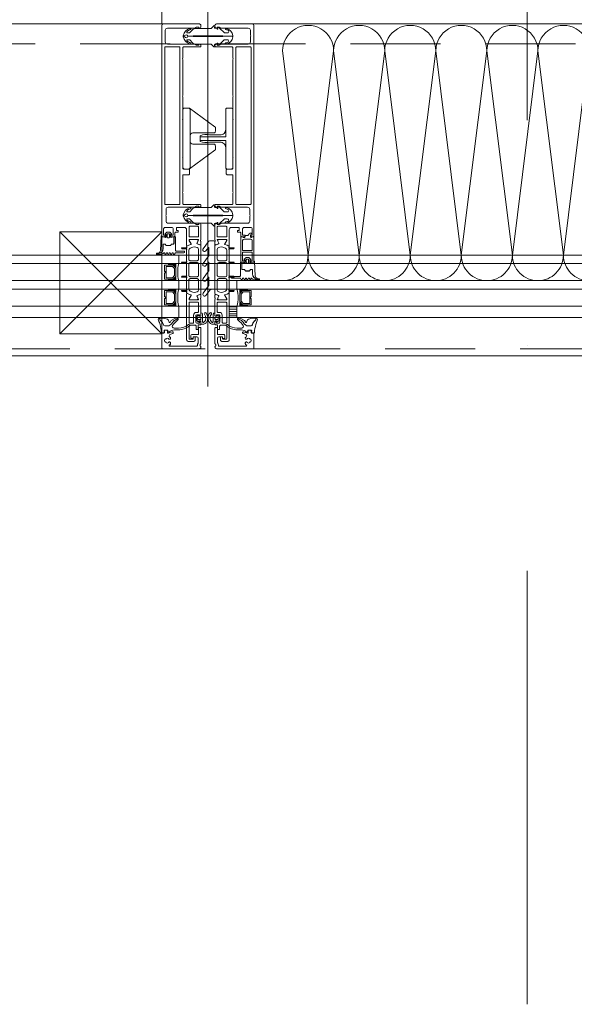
# Model space of a CAD drawing. Header units: millimetres. Extents: x 144573 to 336993, y 74252 to 247042.
# Tile 98 of 256: x 153354 to 153745, y 174158 to 174852. Entities that reach past the tile are written whole.
import ezdxf

# ---------------------------------------------------------------- set-up
doc = ezdxf.new("R2010")
doc.units = ezdxf.units.MM
doc.linetypes.add('ČERCHOVANÁ', pattern=[25.4, 12.7, -6.35, 0, -6.35])
doc.linetypes.add('ČÁRKOVANÁ', pattern=[19.05, 12.7, -6.35])
for name, color, linetype, lineweight in [('FASÁDA DETAILNÍ', 255, 'Continuous', 0), ('NOVA', 255, 'Continuous', 0), ('OSY', 255, 'Continuous', 0)]:
    doc.layers.add(name, color=color, linetype=linetype, lineweight=lineweight)

# ---------------------------------------------------------------- blocks, each defined once
blk = doc.blocks.new('284336')
for points in [[(-0.7, -9.6), (-10, -9.6, 0.414511), (-10.51, -10.11), (-10.51, -15.51, -1), (-11.69, -15.51), (-11.69, -9.6), (-12.69, -8.95, -0.668884), (-12.6, -8.23), (-11.99, -8.01, 0.766384), (-11.99, -7.21), (-12.6, -6.99, -0.76831), (-12.6, -6.23), (-11.99, -6.01, 0.766384), (-11.99, -5.21), (-12.6, -4.99, -0.76831), (-12.6, -4.23), (-11.99, -4.01, 0.766384), (-11.99, -3.21), (-12.6, -2.99, -0.877523), (-12.5, -2.22), (-12.1, -2.22, 0.698129), (-11.83, -1.5, -0.220231), (-12.89, 0.78), (-12.89, 3.45, -0.157143), (-12.82, 3.68), (-12.69, 3.42, -0.067482), (-12.48, 2.53, 0.393136), (-8.66, -1.02), (-6.1, -1.02, -0.414214), (-5.61, -1.51), (-5.61, -2.22, -0.267949), (-5.85, -2.65), (-6.35, -2.93, 0.267949), (-6.61, -3.38), (-6.61, -5.84, 0.267949), (-6.35, -6.29), (-5.85, -6.57, -0.267949), (-5.61, -7), (-5.61, -8.11, 0.414215), (-5.1, -8.62), (-0.41, -8.62), (-0.41, -9.31, -0.414212), (-0.7, -9.6)], [(-0.41, 0), (-0.41, -2, 0.990243), (-0.4, -3.02), (0.9, -3.02, 0.414214), (1.21, -2.71), (1.21, -2.61, -0.668123), (1.71, -2.4), (2.75, -3.45, -0.199004), (2.89, -3.79), (2.89, -5.43, -0.199038), (2.75, -5.77), (1.71, -6.82, -0.668191), (1.21, -6.61), (1.21, -6.51, 0.414214), (0.9, -6.2), (-0.4, -6.2, 0.990269), (-0.41, -7.22), (-0.41, -8.6), (-5.1, -8.6, -0.414215), (-5.59, -8.11), (-5.59, -7, 0.267949), (-5.84, -6.56), (-6.34, -6.27, -0.267949), (-6.59, -5.84), (-6.59, -3.38, -0.267949), (-6.34, -2.95), (-5.84, -2.66, 0.267949), (-5.59, -2.22), (-5.59, -1.51, 0.414214), (-6.1, -1), (-8.66, -1, -0.393156), (-12.46, 2.53, 0.067572), (-12.67, 3.43), (-12.8, 3.7, -0.637545), (-12.12, 3.53), (-11.92, 2.53, 0.344315), (-10.06, 0.91), (0, 0.38, -0.406913), (0.39, 0), (-0.41, 0)], [(1.7, -4.31, 0.414235), (1.2, -3.81), (-0.7, -3.81, 0.414214), (-1.2, -4.31), (-1.2, -4.91, 0.414214), (-0.7, -5.41), (1.2, -5.41, 0.414235), (1.7, -4.91), (1.7, -4.31)]]:
    blk.add_lwpolyline(points, format="xyb", close=True)
blk = doc.blocks.new('nesystémový nástavec 18')
for p, q in [((-18, 6.8), (-18, 8.8)), ((-17.5, 9.3), (-15.36, 9.3)), ((-11, 8), (-17, 8)), ((-17, 8), (-17, 6.3)), ((-15.36, 9.3), (0, 9.3)), ((-11, 1.3), (-11, 8)), ((-2.8, 8), (-9.7, 8)), ((-9.7, 1.3), (-9.7, 8)), ((-1.8, 2.3), (-1.8, 7)), ((-0.5, 7.3), (-0.5, 6.8)), ((0, 9.3), (0, 7.8)), ((-18, 0.5), (-18, 1.8)), ((-17, 6.3), (-17.5, 6.3)), ((-17.5, 2.3), (-17, 2.3)), ((-1.8, 0), (-17.5, 0)), ((-17, 2.3), (-17, 1.3)), ((-17, 1.3), (-11, 1.3)), ((-9.7, 1.3), (-2.8, 1.3)), ((0, 0), (-1.8, 0)), ((-0.4, 2.23), (-0.5, 2.04)), ((-0.5, 2.04), (-0.5, 2)), ((0, 6.3), (0.55, 6.3)), ((1.2, 2.44), (0, 2.44)), ((0, 1.5), (0, 0)), ((0.55, 6.3), (0.95, 5.9)), ((0.95, 5.9), (0.95, 4.8)), ((0.95, 4.8), (0.95, 4.14)), ((0.95, 4.14), (1.2, 4.14)), ((1.2, 1.85), (1.2, 2.44)), ((1.4, 3.94), (1.4, 3.84)), ((1.6, 3.64), (1.6, 3.64)), ((1.8, 1.37), (1.7, 1.35)), ((2.25, 1.63), (1.8, 1.37)), ((2.4, 2.84), (2.4, 1.89))]:
    blk.add_line(p, q)
for centre, radius, start, end in [((-17.5, 8.8), 0.5, 90, 180), ((-15.36, 9.8), 0.5, 270, 270.08399), ((-2.8, 7), 1, 0, 90), ((0, 7.3), 0.5, 89.99553, 180.00709), ((-17.5, 6.8), 0.5, 180.0012, 269.9988), ((-17.5, 1.8), 0.5, 89.99896, 180.00017), ((-17.5, 0.5), 0.5, 180, 270.00001), ((-2.8, 2.3), 1, 270, 0), ((0, 6.8), 0.5, 179.9949, 270.00597), ((0, 2), 0.5, 179.97164, 270.03273), ((0, 1.94), 0.5, 89.99745, 144.0007), ((0.75, 4.8), 0.2, 359.96561, 0.03439), ((1.2, 3.94), 0.2, 359.97072, 90.02491), ((1.7, 1.85), 0.5, 179.99915, 269.99998), ((1.6, 3.84), 0.2, 179.97371, 270.03503), ((1.6, 2.84), 0.8, 0.00648, 89.99188), ((2.1, 1.89), 0.3, 299.98153, 0.0183)]:
    blk.add_arc(centre, radius, start, end)
blk = doc.blocks.new('433270')
blk.add_lwpolyline([(1, 0, 0.414364), (0, -1), (0, -1.4, 0.255924), (0.23, -1.83, -0.547723), (0.23, -3.17, 0.255924), (0, -3.6), (0, -14.6, 0.414214), (0.3, -14.9), (1.2, -14.9, 0.414214), (1.7, -14.4), (1.7, -10.3, -0.414214), (2, -10), (6, -10, 0.414248), (7, -9), (7, -7.7, 0.414179), (6.5, -7.2), (5.7, -7.2, 0.414232), (5.4, -7.5), (5.4, -8.2, -0.414198), (5.1, -8.5), (2.8, -8.5, -0.414204), (1.8, -7.5), (1.8, -4.49, -0.147432), (1.97, -3.94, 0.147461), (2.4, -2.5), (2.4, -2.3, -0.414214), (2.9, -1.8), (21.87, -1.8, -0.668178), (22.22, -2.65), (22.16, -2.72, 1), (21.59, -3.29), (21.52, -3.35, 0.198912), (21.38, -3.71), (21.38, -4.05, 0.414214), (22.08, -4.75), (22.38, -4.75, 0.576988), (22.64, -4.3, -0.311246), (24.56, -4.3, 0.576988), (24.82, -4.75), (25.3, -4.75, -0.260065), (25.3, -6.65), (24.82, -6.65, 0.576988), (24.56, -7.1, -0.311246), (22.64, -7.1, 0.576988), (22.38, -6.65), (22.08, -6.65, 0.414214), (21.38, -7.35), (21.38, -7.61, 0.267949), (21.63, -8.04), (21.89, -8.2, -0.637047), (21.73, -10), (19.83, -10.7, 0.315299), (19.5, -11.17), (19.5, -11.49, 0.520567), (20.17, -11.96), (22.83, -10.99, -0.520567), (23.5, -11.46), (23.5, -12.5, 0.414062), (24, -13), (25, -13, 0.414186), (25.5, -12.5), (25.5, -11.5, -0.414182), (26, -11), (27, -11, 0.414214), (27.5, -10.5), (27.5, -0.5, 0.414214), (27, 0), (1, 0)], format="xyb", close=True)
blk = doc.blocks.new('284325')
for points in [[(0.84, -5.23, -0.560316), (0.94, -4.73), (1.94, -4.36, 0.3153), (2.14, -4.08), (2.14, -1.89, 0.451558), (1.8, -1.59), (0.9, -1.7, -0.399586), (0.57, -1.46), (0.3, -0.07, -0.415977), (0.53, 0.29, 0.024107), (6.15, 1.24, 0.076636), (8.99, 2.34, -0.577615), (10.79, 1.3), (10.02, 1.37, 0.283171), (9.08, 0.9, -0.168429), (7.07, -0.74), (5.9, -1.16, 0.315302), (5.24, -2.1), (5.24, -4.21, 0.269719), (6.76, -6.82, -0.194797), (10.18, -11.53, -0.342663), (9.17, -11.17, 0.119207), (5.43, -7.59, 0.578571), (3.63, -8.62), (3.63, -11.77, 0.176415), (6.16, -18.72, -1), (5.24, -19.49, -0.176415), (2.43, -11.77), (2.43, -8.89, 0.208286), (0.84, -5.23)], [(8.95, -6.65), (10.32, -8.78, -0.134555), (10.79, -10.63, -0.339795), (10.19, -11.53, 0.194788), (6.76, -6.81, -0.269736), (5.25, -4.21), (5.25, -2.1, -0.315302), (5.9, -1.17), (7.07, -0.74, 0.168429), (9.09, 0.89, -0.283167), (10.01, 1.36), (10.79, 1.29), (10.79, -0.74, -0.070852), (10.71, -1.3), (9.95, -3.93, -0.241839), (9.08, -4.83), (7.93, -5.22, 0.836024), (8.08, -6.19), (8.11, -6.19, -0.255349), (8.95, -6.65)]]:
    blk.add_lwpolyline(points, format="xyb", close=True)
blk = doc.blocks.new('*U1335')
for points in [[(0, 0, 0.414243), (0.1, 0.1), (0, 0.9, -1.0001), (0.2, 0.9), (0.1, 0.1, 0.414228), (0.2, 0, 0.414228)], [(0.2, 0, 0.414243), (0.3, 0.1), (0.2, 0.9, -1.0001), (0.4, 0.9), (0.3, 0.1, 0.414228), (0.4, 0, 0.414228)], [(0.4, 0, 0.414243), (0.5, 0.1), (0.4, 0.9, -1.0001), (0.6, 0.9), (0.5, 0.1, 0.414228), (0.6, 0, 0.414228)], [(0.6, 0, 0.414243), (0.7, 0.1), (0.6, 0.9, -1.0001), (0.8, 0.9), (0.7, 0.1, 0.414228), (0.8, 0, 0.414228)], [(0.8, 0, 0.414243), (0.9, 0.1), (0.8, 0.9, -1.0001), (1, 0.9), (0.9, 0.1, 0.414228), (1, 0, 0.414228)], [(1, 0, 0.414243), (1.1, 0.1), (1, 0.9, -1.0001), (1.2, 0.9), (1.1, 0.1, 0.414228), (1.2, 0, 0.414228)], [(1.2, 0, 0.414243), (1.3, 0.1), (1.2, 0.9, -1.0001), (1.4, 0.9), (1.3, 0.1, 0.414228), (1.4, 0, 0.414228)], [(1.4, 0, 0.414243), (1.5, 0.1), (1.4, 0.9, -1.0001), (1.6, 0.9), (1.5, 0.1, 0.414228), (1.6, 0, 0.414228)], [(1.6, 0, 0.414243), (1.7, 0.1), (1.6, 0.9, -1.0001), (1.8, 0.9), (1.7, 0.1, 0.414228), (1.8, 0, 0.414228)], [(1.8, 0, 0.414243), (1.9, 0.1), (1.8001, 0.9, -1.0001), (2, 0.9), (1.9001, 0.1, 0.414228), (2, 0, 0.414228)]]:
    blk.add_lwpolyline(points, format="xyb")
blk = doc.blocks.new('244748_a')
blk.add_lwpolyline([(8.32, -1.69, 0.082248), (6.34, -0.9, -1.09695), (6.94, -0.1, -0.315353), (11.26, -5.15, -0.480529), (10.87, -5.64), (4.27, -5.64), (4.08, -5.45), (-16.53, -5.45), (-16.72, -5.64), (-20.43, -5.64, 0.574019), (-21.93, -4.78), (-22.99, -5.4, 0.524827), (-22.99, -5.9), (-21.93, -6.52, 0.574021), (-20.43, -5.66), (-16.72, -5.66), (-16.53, -5.85), (4.08, -5.85), (4.27, -5.66), (10.87, -5.66, -0.480529), (11.26, -6.15, -0.326229), (6.88, -11.09, -1.09695), (6.28, -10.3, 0.081457), (8.32, -9.61, 0.599203), (7.48, -8.05), (5.52, -8.05, 0.198965), (5.17, -8.2), (2.22, -11.15), (0.93, -12.01, -0.738038), (0.51, -11.62), (0.87, -11, 1), (0.35, -10.7), (0, -11.3), (-0.98, -11.3, 0.619205), (-1.45, -12.06), (-1.28, -12.43, -0.808139), (-2.04, -13.04), (-3.63, -11.44, 0.198906), (-4.34, -11.15), (-14.99, -11.15, -0.198936), (-16.76, -10.42), (-18.98, -8.2, 0.198942), (-19.33, -8.05), (-20.67, -8.05, 0.500217), (-21.09, -8.73, 0.122037), (-18.5, -10.27, -1.093735), (-19.1, -11.07, -0.240768), (-23.7, -6.07, -0.106226), (-23.7, -5.23, -0.256232), (-19, -0.13, -1.093735), (-18.4, -0.92, 0.116856), (-21.09, -2.57, 0.500217), (-20.67, -3.25), (-19.33, -3.25, 0.198942), (-18.98, -3.1), (-16.75, -0.88, -0.198936), (-14.99, -0.15), (-4.34, -0.15, 0.198907), (-3.63, 0.14), (-2.04, 1.74, -0.808139), (-1.28, 1.13), (-1.45, 0.76, 0.619205), (-0.98, 0), (0, 0), (0.35, -0.6, 1), (0.87, -0.3), (0.51, 0.32, -0.738038), (0.93, 0.71), (2.22, -0.15), (5.17, -3.1, 0.198965), (5.52, -3.25), (7.48, -3.25, 0.599203)], format="xyb", close=True)
blk = doc.blocks.new('236134_0100_s_v')
for points in [[(22.8, -23), (22.8, -5), (42, -5, 0.414214), (43, -4), (43, -1, 0.414214), (42, 0), (1, 0, 0.414214), (0, -1), (0, -4, 0.414214), (1, -5), (20.2, -5), (20.2, -23)], [(15, -5, -0.414214), (19, -9), (19, -16.57, 0.165764), (19.53, -23), (23.47, -23, 0.165764), (24, -16.57), (24, -9, -0.414214), (28, -5)]]:
    blk.add_lwpolyline(points, format="xyb")
blk = doc.blocks.new('236134_0200_s_v')
for points in [[(19.58, 5, -0.41166), (17.58, 6.98), (17.45, 22.25, 0.344217), (17.07, 22.73), (16, 23), (14, 23, 0.240828), (13.19, 22.59), (0.19, 4.59)], [(23.42, 5, 0.41166), (25.42, 6.98), (25.55, 22.25, -0.344217), (25.93, 22.73), (27, 23), (29, 23, -0.240828), (29.81, 22.59), (42.81, 4.59)]]:
    blk.add_lwpolyline(points, format="xyb")
blk.add_lwpolyline([(42, 5), (1, 5, 0.414214), (0, 4), (0, 1, 0.414214), (1, 0), (42, 0, 0.414214), (43, 1), (43, 4, 0.414214)], format="xyb", close=True)
blk = doc.blocks.new('288126')
for points in [[(-16.5, 0), (16.5, 0)], [(-21.36, -6.34), (-17.8, -3.69)], [(-14.71, -4.5), (-19.87, -8.34)], [(-17, -2.08), (-17, -0.5)], [(-8.83, -4.3), (-14.11, -4.3)], [(-10.96, -6.34), (-8.71, -4.66)], [(-4.31, -4.5), (-9.47, -8.34)], [(1.81, -4.3), (-3.71, -4.3)], [(-0.35, -6.36), (1.93, -4.66)], [(6.33, -4.5), (1.14, -8.37)], [(12.21, -4.3), (6.93, -4.3)], [(10.05, -6.36), (12.33, -4.66)], [(16.6, -4.6), (11.54, -8.37)], [(17, -0.5), (17, -3.8)]]:
    blk.add_lwpolyline(points)
for centre, radius, start, end in [((16.5, -0.5), 0.5, 0, 90), ((-20.61, -7.34), 1.25, 126.70591, 306.70591), ((-16.5, -0.5), 0.5, 90, 180), ((-10.21, -7.34), 1.25, 126.70591, 306.70591), ((0.4, -7.37), 1.25, 126.70591, 306.70591), ((10.8, -7.37), 1.25, 126.70591, 306.70591), ((16, -3.8), 1, 306.70591, 0)]:
    blk.add_arc(centre, radius, start, end)
at = {"extrusion": (0, 0, -1)}
for centre, radius, start, end in [((19, -2.08), 2, 180, 233.29409), ((14.11, -5.3), 1, 53.29409, 90), ((8.83, -4.5), 0.2, 90, 233.29409), ((3.71, -5.3), 1, 53.29409, 90), ((-1.81, -4.5), 0.2, 90, 233.29409), ((-6.93, -5.3), 1, 53.29409, 90), ((-12.21, -4.5), 0.2, 90, 233.29409)]:
    blk.add_arc(centre, radius, start, end, dxfattribs=at)
blk = doc.blocks.new('246426')
for points in [[(-1.84, 0.64), (-2.86, -0.38, 0.198926), (-3.15, -1.09), (-3.15, -2.31, 0.198926), (-2.86, -3.02), (-1.84, -4.04, 0.637051), (-1.5, -3.92), (-1.45, -3.4), (-0.3, -3.4, -0.41484), (0, -3.7), (0, -5.19, 0.414232), (0.5, -5.69), (2.14, -5.69, 0.071862), (2.2, -5.68, 0.157876), (3.73, -4.64, 0.360336), (3.48, 2.39, 0.964062), (2.54, 1.48, -0.403385), (2.25, -4.34, -0.190964), (2.11, -4.39), (1.7, -4.39, -0.414214), (1.2, -3.89), (1.2, 1.31, 0.414201), (0.2, 2.31), (0, 2.31), (0, 0.3, -0.414214), (-0.3, 0), (-1.45, 0), (-1.5, 0.52, 0.637051), (-1.84, 0.64)], [(-2.25, -1.4, -0.414214), (-1.85, -1), (-0.4, -1, -0.414214), (0, -1.4), (0, -2, -0.414214), (-0.4, -2.4), (-1.85, -2.4, -0.414214), (-2.25, -2), (-2.25, -1.4)]]:
    blk.add_lwpolyline(points, format="xyb", close=True)

msp = doc.modelspace()

# ---------------------------------------------------------------- hatches: boundary and pattern name
at = {"layer": 'FASÁDA DETAILNÍ'}
h = msp.add_hatch(dxfattribs=at)
h.set_pattern_fill('ANSI31', color=256, scale=0.5, angle=495)
h.set_pattern_definition([(180, (143187.0589, 130529.9017), (-7e-16, -1.5875), [])])
h.paths.add_polyline_path([(153501.48, 174650.259), (153506.98, 174650.259), (153506.98, 174642.259), (153501.48, 174642.259)])

# ---------------------------------------------------------------- linework, layer by layer
for p, q in [((153486.48, 174919.383), (153486.48, 174593.691)), ((153454.98, 174849.259), (150617.98, 174849.259)), ((158151.479, 174686.259), (152900.48, 174686.259)), ((153465.98, 174680.259), (153465.98, 174686.259)), ((152900.48, 174680.259), (158164.518, 174680.259)), ((153458.442, 174680.259), (153465.98, 174680.259)), ((158164.518, 174668.259), (152900.48, 174668.259)), ((153465.98, 174668.259), (153458.442, 174668.259)), ((153465.98, 174662.259), (153465.98, 174668.259)), ((153915.98, 174668.259), (153506.98, 174668.259)), ((153506.98, 174668.259), (153506.98, 174662.259)), ((152900.48, 174662.259), (158164.518, 174662.259)), ((153458.442, 174662.259), (153465.98, 174662.259)), ((153506.98, 174662.259), (153915.98, 174662.259)), ((158164.518, 174650.259), (152900.48, 174650.259)), ((153465.98, 174650.259), (153458.442, 174650.259)), ((153465.98, 174642.259), (153465.98, 174650.259)), ((153915.98, 174650.259), (153506.98, 174650.259)), ((153506.98, 174650.259), (153506.98, 174642.259)), ((152900.48, 174642.259), (158151.48, 174642.259)), ((153506.98, 174642.259), (153915.98, 174642.259))]:
    msp.add_line(p, q, dxfattribs=at)
for points in [[(173301.48, 174615.259), (146721.48, 174615.259), (146721.48, 198295.259), (173301.48, 198295.259)], [(153453.98, 174702.759), (153453.98, 174630.759), (153381.98, 174630.759), (153381.98, 174702.759)], [(153455.98, 174679.259), (153461.98, 174679.259), (153463.98, 174677.259), (153463.98, 174671.259), (153461.98, 174669.259), (153455.98, 174669.259), (153455.98, 174673.759), (153456.48, 174673.759), (153456.48, 174674.759), (153455.98, 174674.759)], [(153456.98, 174670.259), (153456.98, 174678.259), (153461.566, 174678.259), (153462.98, 174676.844), (153462.98, 174671.811), (153461.566, 174670.259)], [(153455.98, 174661.259), (153461.98, 174661.259), (153463.98, 174659.259), (153463.98, 174653.259), (153461.98, 174651.259), (153455.98, 174651.259), (153455.98, 174655.759), (153456.48, 174655.759), (153456.48, 174656.759), (153455.98, 174656.759)], [(153456.98, 174652.259), (153456.98, 174660.259), (153461.566, 174660.259), (153462.98, 174658.844), (153462.98, 174653.811), (153461.566, 174652.259)], [(153516.98, 174661.259), (153510.98, 174661.259), (153508.98, 174659.259), (153508.98, 174653.259), (153510.98, 174651.259), (153516.98, 174651.259), (153516.98, 174655.759), (153516.48, 174655.759), (153516.48, 174656.759), (153516.98, 174656.759)], [(153515.98, 174652.259), (153515.98, 174660.259), (153511.394, 174660.259), (153509.98, 174658.844), (153509.98, 174653.811), (153511.394, 174652.259)], [(153501.48, 174642.259), (153506.98, 174642.259), (153506.98, 174650.259), (153501.48, 174650.259)]]:
    msp.add_lwpolyline(points, close=True, dxfattribs=at)
at = {"layer": 'FASÁDA DETAILNÍ', "linetype": 'ČÁRKOVANÁ', "ltscale": 5}
for points in [[(173296.48, 174620.259), (146726.48, 174620.259), (146726.48, 198290.259), (173296.48, 198290.259)], [(173081.48, 174835.259), (146941.48, 174835.259), (146941.48, 198075.259), (173081.48, 198075.259)]]:
    msp.add_lwpolyline(points, close=True, dxfattribs=at)
at = {"layer": 'FASÁDA DETAILNÍ'}
for points in [[(153453.98, 174848.259), (153453.98, 174699.759, 0.4142136), (153454.48, 174699.259), (153455.78, 174699.259, 0.4142197), (153456.28, 174699.759), (153456.28, 174700.259), (153455.28, 174700.259), (153455.28, 174704.759, -0.4142136), (153456.28, 174705.759), (153460.98, 174705.759, -0.4142136), (153461.98, 174704.759), (153461.98, 174700.259), (153460.28, 174700.259), (153460.28, 174699.759, 0.4142012), (153460.78, 174699.259), (153462.78, 174699.259, 0.4142136), (153463.28, 174699.759), (153463.28, 174701.902, -0.4142136), (153463.78, 174702.402), (153465.58, 174702.402), (153465.58, 174703.653), (153464.38, 174703.653), (153464.38, 174705.459, -0.4142136), (153464.68, 174705.759), (153469.979, 174705.759, -0.4141667), (153471.479, 174704.259), (153471.48, 174697.261), (153471.48, 174693.161, 0.5773503), (153472.08, 174692.814), (153472.943, 174693.313), (153474.435, 174693.741, 0.4887011), (153474.612, 174694.18), (153473.18, 174696.645), (153473.18, 174697.066, -0.4325656), (153473.38, 174697.261), (153479.685, 174697.261, -0.5483974), (153479.87, 174696.979), (153478.802, 174694.596, 0.4253361), (153478.91, 174694.328), (153480.933, 174693.512, 0.5315629), (153481.482, 174693.883), (153481.482, 174695.947, 0.2313061), (153481.367, 174696.184, -0.3061853), (153481.263, 174696.503), (153481.48, 174697.261), (153481.48, 174707.764, 0.4142136), (153480.48, 174708.764), (153479.98, 174708.764), (153479.98, 174707.964), (153478.48, 174707.964), (153477.336, 174708.625, 0.1316504), (153476.836, 174708.759), (153458.472, 174708.759, -0.4142136), (153456.972, 174710.259), (153456.972, 174713.759, -0.3999851), (153456.972, 174714.759), (153456.972, 174718.459, -0.4142136), (153458.472, 174719.959), (153476.836, 174719.959, 0.1316504), (153477.336, 174720.093), (153478.48, 174720.753), (153479.98, 174720.753), (153479.98, 174719.953), (153480.48, 174719.953, 0.4142136), (153481.48, 174720.953), (153481.48, 174721.459, 0.4142136), (153480.98, 174721.959), (153469.38, 174721.959, -0.4142136), (153468.88, 174722.459), (153468.88, 174729.859, -0.3999851), (153468.88, 174730.859), (153468.88, 174742.459, -0.4142136), (153469.38, 174742.959), (153472.98, 174742.959, 0.4142136), (153473.48, 174743.459), (153473.48, 174746.459, 0.4142136), (153472.98, 174746.959), (153469.38, 174746.959, -0.4142136), (153468.88, 174747.459), (153468.88, 174754.759, -0.38324), (153468.88, 174755.759), (153468.88, 174781.259, -0.38324), (153468.88, 174782.259), (153468.88, 174797.759, -0.38324), (153468.88, 174798.759), (153468.88, 174824.259, -0.38324), (153468.88, 174825.259), (153468.88, 174832.559, -0.4142136), (153469.38, 174833.059), (153480.98, 174833.059, 0.4142136), (153481.48, 174833.559), (153481.48, 174834.059, 0.4142136), (153480.48, 174835.059), (153479.98, 174835.059), (153479.98, 174834.259), (153478.48, 174834.259), (153477.326, 174834.925, 0.1169365), (153476.826, 174835.059), (153457.972, 174835.059, -0.4142315), (153456.472, 174836.559), (153456.472, 174840.269, -0.3999851), (153456.472, 174841.269), (153456.472, 174844.759, -0.4142315), (153457.972, 174846.259), (153476.826, 174846.259, 0.1169365), (153477.326, 174846.393), (153478.48, 174847.059), (153479.98, 174847.059), (153479.98, 174846.259), (153480.48, 174846.259, 0.4142136), (153481.48, 174847.259), (153481.48, 174848.259, 0.4142136), (153480.48, 174849.259), (153454.98, 174849.259, 0.4142135), (153453.98, 174848.259)], [(153518.98, 174848.259), (153518.98, 174699.759, -0.4142136), (153518.48, 174699.259), (153517.18, 174699.259, -0.4142197), (153516.68, 174699.759), (153516.68, 174700.259), (153517.68, 174700.259), (153517.68, 174704.759, 0.4142136), (153516.68, 174705.759), (153511.98, 174705.759, 0.4142136), (153510.98, 174704.759), (153510.98, 174700.259), (153512.68, 174700.259), (153512.68, 174699.759, -0.4142012), (153512.18, 174699.259), (153510.18, 174699.259, -0.4142136), (153509.68, 174699.759), (153509.68, 174701.902, 0.4142136), (153509.18, 174702.402), (153507.38, 174702.402), (153507.38, 174703.653), (153508.58, 174703.653), (153508.58, 174705.459, 0.4142136), (153508.28, 174705.759), (153502.981, 174705.759, 0.4141667), (153501.481, 174704.259), (153501.48, 174697.261), (153501.48, 174693.161, -0.5773503), (153500.88, 174692.814), (153500.017, 174693.313), (153498.525, 174693.741, -0.4887011), (153498.348, 174694.18), (153499.78, 174696.645), (153499.78, 174697.066, 0.4325656), (153499.58, 174697.261), (153493.275, 174697.261, 0.5483974), (153493.09, 174696.979), (153494.158, 174694.596, -0.4253361), (153494.05, 174694.328), (153492.027, 174693.512, -0.5315629), (153491.478, 174693.883), (153491.478, 174695.947, -0.2313061), (153491.593, 174696.184, 0.3061853), (153491.697, 174696.503), (153491.48, 174697.261), (153491.48, 174707.764, -0.4142136), (153492.48, 174708.764), (153492.98, 174708.764), (153492.98, 174707.964), (153494.48, 174707.964), (153495.624, 174708.625, -0.1316504), (153496.124, 174708.759), (153514.488, 174708.759, 0.4142136), (153515.988, 174710.259), (153515.988, 174713.759, 0.3999851), (153515.988, 174714.759), (153515.988, 174718.459, 0.4142136), (153514.488, 174719.959), (153496.124, 174719.959, -0.1316504), (153495.624, 174720.093), (153494.48, 174720.753), (153492.98, 174720.753), (153492.98, 174719.953), (153492.48, 174719.953, -0.4142136), (153491.48, 174720.953), (153491.48, 174721.459, -0.4142136), (153491.98, 174721.959), (153503.58, 174721.959, 0.4142136), (153504.08, 174722.459), (153504.08, 174729.859, 0.3999851), (153504.08, 174730.859), (153504.08, 174742.459, 0.4142136), (153503.58, 174742.959), (153499.98, 174742.959, -0.4142136), (153499.48, 174743.459), (153499.48, 174746.459, -0.4142136), (153499.98, 174746.959), (153503.58, 174746.959, 0.4142136), (153504.08, 174747.459), (153504.08, 174754.759, 0.38324), (153504.08, 174755.759), (153504.08, 174781.259, 0.38324), (153504.08, 174782.259), (153504.08, 174797.759, 0.38324), (153504.08, 174798.759), (153504.08, 174824.259, 0.38324), (153504.08, 174825.259), (153504.08, 174832.559, 0.4142136), (153503.58, 174833.059), (153491.98, 174833.059, -0.4142136), (153491.48, 174833.559), (153491.48, 174834.059, -0.4142136), (153492.48, 174835.059), (153492.98, 174835.059), (153492.98, 174834.259), (153494.48, 174834.259), (153495.634, 174834.925, -0.1169365), (153496.134, 174835.059), (153514.988, 174835.059, 0.4142315), (153516.488, 174836.559), (153516.488, 174840.269, 0.3999851), (153516.488, 174841.269), (153516.488, 174844.759, 0.4142315), (153514.988, 174846.259), (153496.134, 174846.259, -0.1169365), (153495.634, 174846.393), (153494.48, 174847.059), (153492.98, 174847.059), (153492.98, 174846.259), (153492.48, 174846.259, -0.4142136), (153491.48, 174847.259), (153491.48, 174848.259, -0.4142136), (153492.48, 174849.259), (153517.98, 174849.259, -0.4142135), (153518.98, 174848.259)], [(153456.08, 174722.459), (153456.08, 174832.559, -0.4142136), (153456.58, 174833.059), (153466.28, 174833.059, -0.4142136), (153466.78, 174832.559), (153466.78, 174722.459, -0.4142136), (153466.28, 174721.959), (153456.58, 174721.959, -0.4142136), (153456.08, 174722.459)], [(153516.88, 174722.459), (153516.88, 174832.559, 0.4142136), (153516.38, 174833.059), (153506.68, 174833.059, 0.4142136), (153506.18, 174832.559), (153506.18, 174722.459, 0.4142136), (153506.68, 174721.959), (153516.38, 174721.959, 0.4142136), (153516.88, 174722.459)], [(153479.38, 174706.559, -0.4142136), (153479.88, 174706.059), (153479.88, 174699.559, -0.4142136), (153479.38, 174699.059), (153473.68, 174699.059, -0.4142136), (153473.18, 174699.559), (153473.18, 174706.059, -0.4142136), (153473.68, 174706.559), (153479.38, 174706.559)], [(153493.58, 174706.559, 0.4142136), (153493.08, 174706.059), (153493.08, 174699.559, 0.4142136), (153493.58, 174699.059), (153499.28, 174699.059, 0.4142136), (153499.78, 174699.559), (153499.78, 174706.059, 0.4142136), (153499.28, 174706.559), (153493.58, 174706.559)], [(153481.48, 174692.92), (153481.481, 174681.009), (153481.48, 174659.098, -0.3058367), (153481.167, 174658.634), (153478.88, 174657.711, 0.4253361), (153478.772, 174657.444), (153479.489, 174655.825, -0.5437525), (153478.804, 174654.769), (153473.9, 174654.769, -0.5781822), (153473.381, 174655.67), (153474.642, 174657.862, 0.4885049), (153474.466, 174658.301), (153472.951, 174658.735), (153471.63, 174659.498, -0.2824777), (153471.481, 174659.774), (153471.481, 174660.219, 1.4470094), (153471.349, 174660.569), (153468.381, 174660.569, -1), (153468.381, 174661.369), (153471.349, 174661.369, 1.4470094), (153471.481, 174661.719), (153471.481, 174670.259, 1.4470094), (153471.349, 174670.609), (153468.381, 174670.609, -1), (153468.381, 174671.409), (153471.349, 174671.409, 1.4470094), (153471.481, 174671.759), (153471.481, 174680.259, 1.4470094), (153471.349, 174680.609), (153468.381, 174680.609, -1), (153468.381, 174681.409), (153471.349, 174681.409, 1.4470094), (153471.481, 174681.759), (153471.481, 174690.299, 1.4470094), (153471.349, 174690.649), (153468.381, 174690.649, -1), (153468.381, 174691.449), (153471.349, 174691.449, 1.4470094), (153471.481, 174691.799), (153471.481, 174692.244, -0.2824777), (153471.63, 174692.52), (153472.951, 174693.282), (153474.466, 174693.717, 0.4885049), (153474.642, 174694.156), (153473.381, 174696.347, -0.5781822), (153473.9, 174697.249), (153478.804, 174697.249, -0.5437525), (153479.489, 174696.192), (153478.772, 174694.574, 0.4253361), (153478.88, 174694.306), (153481.167, 174693.383, -0.3058367), (153481.48, 174692.92)], [(153479.881, 174683.309), (153479.881, 174690.209, 0.3249157), (153478.845, 174691.636), (153477.994, 174691.912, 0.1764286), (153475.942, 174691.84), (153474.018, 174691.061, 0.305619), (153473.081, 174689.671), (153473.081, 174683.309, 0.4142178), (153474.081, 174682.309), (153478.881, 174682.309, 0.4142178), (153479.881, 174683.309)], [(153491.48, 174692.92), (153491.479, 174681.009), (153491.48, 174659.098, 0.3058367), (153491.793, 174658.634), (153494.08, 174657.711, -0.4253361), (153494.188, 174657.444), (153493.471, 174655.825, 0.5437525), (153494.156, 174654.769), (153499.06, 174654.769, 0.5781822), (153499.579, 174655.67), (153498.318, 174657.862, -0.4885049), (153498.494, 174658.301), (153500.009, 174658.735), (153501.33, 174659.498, 0.2824777), (153501.479, 174659.774), (153501.479, 174660.219, -1.4470094), (153501.611, 174660.569), (153504.579, 174660.569, 1), (153504.579, 174661.369), (153501.611, 174661.369, -1.4470094), (153501.479, 174661.719), (153501.479, 174670.259, -1.4470094), (153501.611, 174670.609), (153504.579, 174670.609, 1), (153504.579, 174671.409), (153501.611, 174671.409, -1.4470094), (153501.479, 174671.759), (153501.479, 174680.259, -1.4470094), (153501.611, 174680.609), (153504.579, 174680.609, 1), (153504.579, 174681.409), (153501.611, 174681.409, -1.4470094), (153501.479, 174681.759), (153501.479, 174690.299, -1.4470094), (153501.611, 174690.649), (153504.579, 174690.649, 1), (153504.579, 174691.449), (153501.611, 174691.449, -1.4470094), (153501.479, 174691.799), (153501.479, 174692.244, 0.2824777), (153501.33, 174692.52), (153500.009, 174693.282), (153498.494, 174693.717, -0.4885049), (153498.318, 174694.156), (153499.579, 174696.347, 0.5781822), (153499.06, 174697.249), (153494.156, 174697.249, 0.5437525), (153493.471, 174696.192), (153494.188, 174694.574, -0.4253361), (153494.08, 174694.306), (153491.793, 174693.383, 0.3058367), (153491.48, 174692.92)], [(153493.079, 174683.309), (153493.079, 174690.209, -0.3249157), (153494.116, 174691.636), (153494.966, 174691.912, -0.1764286), (153497.018, 174691.84), (153498.942, 174691.061, -0.305619), (153499.879, 174689.671), (153499.879, 174683.309, -0.4142178), (153498.879, 174682.309), (153494.079, 174682.309, -0.4142178), (153493.079, 174683.309)], [(153479.881, 174672.009), (153479.881, 174680.009, 0.4142136), (153478.881, 174681.009), (153474.081, 174681.009, 0.4142136), (153473.081, 174680.009), (153473.081, 174672.009, 0.4142136), (153474.081, 174671.009), (153478.881, 174671.009, 0.4142136), (153479.881, 174672.009)], [(153493.079, 174672.009), (153493.079, 174680.009, -0.4142136), (153494.079, 174681.009), (153498.879, 174681.009, -0.4142136), (153499.879, 174680.009), (153499.879, 174672.009, -0.4142136), (153498.879, 174671.009), (153494.079, 174671.009, -0.4142136), (153493.079, 174672.009)], [(153479.881, 174661.808), (153479.881, 174668.709, 0.4142178), (153478.881, 174669.709), (153474.081, 174669.709, 0.4142178), (153473.081, 174668.709), (153473.081, 174662.346, 0.305619), (153474.018, 174660.956), (153475.942, 174660.178, 0.1764286), (153477.994, 174660.106), (153478.845, 174660.382, 0.3249157), (153479.881, 174661.808)], [(153493.079, 174661.808), (153493.079, 174668.709, -0.4142178), (153494.079, 174669.709), (153498.879, 174669.709, -0.4142178), (153499.879, 174668.709), (153499.879, 174662.346, -0.305619), (153498.942, 174660.956), (153497.018, 174660.178, -0.1764286), (153494.966, 174660.106), (153494.116, 174660.382, -0.3249157), (153493.079, 174661.808)], [(153481.48, 174654.759), (153481.48, 174643.759, -0.4144257), (153480.98, 174643.259), (153480.487, 174643.259), (153480.487, 174644.259), (153478.987, 174644.259, 0.4142136), (153477.987, 174643.259), (153477.987, 174641.759, 0.3999851), (153477.987, 174640.759), (153477.987, 174639.259, 0.4142136), (153478.987, 174638.259), (153480.48, 174638.259), (153480.48, 174639.259), (153480.98, 174639.259, -0.4144559), (153481.48, 174638.758), (153481.479, 174637.458, -0.4139712), (153481.179, 174637.159), (153479.98, 174637.159, 0.4142136), (153479.68, 174636.859), (153479.68, 174633.859), (153478.68, 174633.859, -0.4142136), (153478.18, 174634.359), (153478.18, 174636.259, 0.4142136), (153477.68, 174636.759), (153474.18, 174636.759, 0.4142056), (153473.18, 174635.759), (153473.18, 174627.459, 0.4142063), (153473.68, 174626.959), (153475.58, 174626.959, 0.414219), (153476.08, 174627.459), (153476.08, 174628.259, -0.4142136), (153476.58, 174628.759), (153477.08, 174628.759, -0.4142136), (153477.58, 174628.259), (153477.58, 174626.459, -0.4142136), (153476.58, 174625.459), (153472.48, 174625.459, -0.4142136), (153471.48, 174626.459), (153471.48, 174654.759), (153471.48, 174658.859, -0.5773503), (153472.08, 174659.205), (153472.943, 174658.707), (153474.435, 174658.279, -0.4887011), (153474.612, 174657.84), (153473.18, 174655.374), (153473.18, 174654.954, 0.4325656), (153473.38, 174654.759), (153479.685, 174654.759, 0.5483974), (153479.87, 174655.04), (153478.802, 174657.424, -0.4253361), (153478.91, 174657.691), (153480.933, 174658.508, -0.5315625), (153481.482, 174658.137), (153481.482, 174656.073, -0.2313061), (153481.367, 174655.836, 0.3061853), (153481.263, 174655.517), (153481.48, 174654.759)], [(153491.48, 174654.759), (153491.48, 174643.759, 0.4144257), (153491.98, 174643.259), (153492.473, 174643.259), (153492.473, 174644.259), (153493.973, 174644.259, -0.4142136), (153494.973, 174643.259), (153494.973, 174641.759, -0.3999851), (153494.973, 174640.759), (153494.973, 174639.259, -0.4142136), (153493.973, 174638.259), (153492.48, 174638.259), (153492.48, 174639.259), (153491.98, 174639.259, 0.4144559), (153491.48, 174638.758), (153491.481, 174637.458, 0.4139712), (153491.781, 174637.159), (153492.98, 174637.159, -0.4142136), (153493.28, 174636.859), (153493.28, 174633.859), (153494.28, 174633.859, 0.4142136), (153494.78, 174634.359), (153494.78, 174636.259, -0.4142136), (153495.28, 174636.759), (153498.78, 174636.759, -0.4142056), (153499.78, 174635.759), (153499.78, 174627.459, -0.4142063), (153499.28, 174626.959), (153497.38, 174626.959, -0.414219), (153496.88, 174627.459), (153496.88, 174628.259, 0.4142136), (153496.38, 174628.759), (153495.88, 174628.759, 0.4142136), (153495.38, 174628.259), (153495.38, 174626.459, 0.4142136), (153496.38, 174625.459), (153500.48, 174625.459, 0.4142136), (153501.48, 174626.459), (153501.48, 174654.759), (153501.48, 174658.859, 0.5773503), (153500.88, 174659.205), (153500.017, 174658.707), (153498.525, 174658.279, 0.4887011), (153498.348, 174657.84), (153499.78, 174655.374), (153499.78, 174654.954, -0.4325656), (153499.58, 174654.759), (153493.275, 174654.759, -0.5483974), (153493.09, 174655.04), (153494.158, 174657.424, 0.4253361), (153494.05, 174657.691), (153492.027, 174658.508, 0.5315625), (153491.478, 174658.137), (153491.478, 174656.073, 0.2313061), (153491.593, 174655.836, -0.3061853), (153491.697, 174655.517), (153491.48, 174654.759)], [(153473.18, 174652.559), (153473.18, 174638.859, 0.4142136), (153473.68, 174638.359), (153475.887, 174638.359, 0.4142136), (153476.387, 174638.859), (153476.387, 174643.829, -0.4111388), (153478.387, 174645.859), (153479.38, 174645.859, 0.4142136), (153479.88, 174646.359), (153479.88, 174652.559, 0.4142136), (153479.38, 174653.059), (153473.68, 174653.059, 0.4142136), (153473.18, 174652.559)], [(153499.78, 174652.559), (153499.78, 174638.859, -0.4142136), (153499.28, 174638.359), (153497.073, 174638.359, -0.4142136), (153496.573, 174638.859), (153496.573, 174643.829, 0.4111388), (153494.573, 174645.859), (153493.58, 174645.859, -0.4142136), (153493.08, 174646.359), (153493.08, 174652.559, -0.4142136), (153493.58, 174653.059), (153499.28, 174653.059, -0.4142136), (153499.78, 174652.559)]]:
    msp.add_lwpolyline(points, format="xyb", close=True, dxfattribs=at)
for points in [[(153904.98, 174849.259), (153517.98, 174849.259)], [(153381.98, 174702.759), (153453.98, 174630.759)], [(153381.98, 174630.759), (153453.98, 174702.759)]]:
    msp.add_lwpolyline(points, dxfattribs=at)
for centre, radius, start, end in [((153458.117, 174679.759), 0.596, 303.03656, 56.96344), ((153458.41, 174679.759), 0.596, 303.03656, 56.96344), ((153458.702, 174679.759), 0.596, 303.03656, 56.96344), ((153458.995, 174679.759), 0.596, 303.03656, 56.96344), ((153459.287, 174679.759), 0.596, 303.03656, 56.96344), ((153459.58, 174679.759), 0.596, 303.03656, 56.96344), ((153459.872, 174679.759), 0.596, 303.03656, 56.96344), ((153460.165, 174679.759), 0.596, 303.03656, 56.96344), ((153460.457, 174679.759), 0.596, 303.03656, 56.96344), ((153460.75, 174679.759), 0.596, 303.03656, 56.96344), ((153461.042, 174679.759), 0.596, 303.03656, 56.96344), ((153461.335, 174679.759), 0.596, 303.03656, 56.96344), ((153461.627, 174679.759), 0.596, 303.03656, 56.96344), ((153461.64, 174679.621), 0.879, 313.994908, 46.496438), ((153461.549, 174679.473), 1.263, 321.965628, 38.499565), ((153461.389, 174679.334), 1.712, 327.294949, 32.685651), ((153461.145, 174679.189), 2.248, 331.527342, 28.402815), ((153460.796, 174679.021), 2.897, 335.306674, 25.295152), ((153460.429, 174678.907), 3.546, 337.293824, 22.409048), ((153487.871, 174674.259), 22.699, 164.672775, 195.327225), ((153460.796, 174669.496), 2.897, 334.704848, 24.693326), ((153460.429, 174669.61), 3.546, 337.590952, 22.706176), ((153458.117, 174668.759), 0.596, 303.03656, 56.96344), ((153458.41, 174668.759), 0.596, 303.03656, 56.96344), ((153458.702, 174668.759), 0.596, 303.03656, 56.96344), ((153458.995, 174668.759), 0.596, 303.03656, 56.96344), ((153459.287, 174668.759), 0.596, 303.03656, 56.96344), ((153459.58, 174668.759), 0.596, 303.03656, 56.96344), ((153459.872, 174668.759), 0.596, 303.03656, 56.96344), ((153460.165, 174668.759), 0.596, 303.03656, 56.96344), ((153460.457, 174668.759), 0.596, 303.03656, 56.96344), ((153460.75, 174668.759), 0.596, 303.03656, 56.96344), ((153461.042, 174668.759), 0.596, 303.03656, 56.96344), ((153461.335, 174668.759), 0.596, 303.03656, 56.96344), ((153461.627, 174668.759), 0.596, 303.03656, 56.96344), ((153461.64, 174668.896), 0.879, 313.503562, 46.005092), ((153461.549, 174669.045), 1.263, 321.500435, 38.034372), ((153461.389, 174669.183), 1.712, 327.314349, 32.705051), ((153461.145, 174669.328), 2.248, 331.597185, 28.472658), ((153458.117, 174661.759), 0.596, 303.03656, 56.96344), ((153458.41, 174661.759), 0.596, 303.03656, 56.96344), ((153458.702, 174661.759), 0.596, 303.03656, 56.96344), ((153458.995, 174661.759), 0.596, 303.03656, 56.96344), ((153459.287, 174661.759), 0.596, 303.03656, 56.96344), ((153459.58, 174661.759), 0.596, 303.03656, 56.96344), ((153459.872, 174661.759), 0.596, 303.03656, 56.96344), ((153460.165, 174661.759), 0.596, 303.03656, 56.96344), ((153460.457, 174661.759), 0.596, 303.03656, 56.96344), ((153460.75, 174661.759), 0.596, 303.03656, 56.96344), ((153461.042, 174661.759), 0.596, 303.03656, 56.96344), ((153461.335, 174661.759), 0.596, 303.03656, 56.96344), ((153461.627, 174661.759), 0.596, 303.03656, 56.96344), ((153461.64, 174661.621), 0.879, 313.994908, 46.496438), ((153461.549, 174661.473), 1.263, 321.965628, 38.499565), ((153461.389, 174661.334), 1.712, 327.294949, 32.685651), ((153461.145, 174661.189), 2.248, 331.527342, 28.402815), ((153460.796, 174661.021), 2.897, 335.306674, 25.295152), ((153460.429, 174660.907), 3.546, 337.293824, 22.409048), ((153487.871, 174656.259), 22.699, 164.672775, 195.327225), ((153485.089, 174656.259), 22.699, 344.672775, 15.327225), ((153512.531, 174660.907), 3.546, 157.590952, 202.706176), ((153512.164, 174661.021), 2.897, 154.704848, 204.693326), ((153511.815, 174661.189), 2.248, 151.597185, 208.472658), ((153511.571, 174661.334), 1.712, 147.314349, 212.705051), ((153511.411, 174661.473), 1.263, 141.500435, 218.034372), ((153511.321, 174661.621), 0.879, 133.503562, 226.005092), ((153511.333, 174661.759), 0.596, 123.03656, 236.96344), ((153511.625, 174661.759), 0.596, 123.03656, 236.96344), ((153511.918, 174661.759), 0.596, 123.03656, 236.96344), ((153512.21, 174661.759), 0.596, 123.03656, 236.96344), ((153512.503, 174661.759), 0.596, 123.03656, 236.96344), ((153512.795, 174661.759), 0.596, 123.03656, 236.96344), ((153513.088, 174661.759), 0.596, 123.03656, 236.96344), ((153513.38, 174661.759), 0.596, 123.03656, 236.96344), ((153513.673, 174661.759), 0.596, 123.03656, 236.96344), ((153513.965, 174661.759), 0.596, 123.03656, 236.96344), ((153514.258, 174661.759), 0.596, 123.03656, 236.96344), ((153514.55, 174661.759), 0.596, 123.03656, 236.96344), ((153514.843, 174661.759), 0.596, 123.03656, 236.96344), ((153458.117, 174650.759), 0.596, 303.03656, 56.96344), ((153458.41, 174650.759), 0.596, 303.03656, 56.96344), ((153458.702, 174650.759), 0.596, 303.03656, 56.96344), ((153458.995, 174650.759), 0.596, 303.03656, 56.96344), ((153459.287, 174650.759), 0.596, 303.03656, 56.96344), ((153459.58, 174650.759), 0.596, 303.03656, 56.96344), ((153459.872, 174650.759), 0.596, 303.03656, 56.96344), ((153460.165, 174650.759), 0.596, 303.03656, 56.96344), ((153460.457, 174650.759), 0.596, 303.03656, 56.96344), ((153460.75, 174650.759), 0.596, 303.03656, 56.96344), ((153461.042, 174650.759), 0.596, 303.03656, 56.96344), ((153461.335, 174650.759), 0.596, 303.03656, 56.96344), ((153461.627, 174650.759), 0.596, 303.03656, 56.96344), ((153461.64, 174650.896), 0.879, 313.503562, 46.005092), ((153461.549, 174651.045), 1.263, 321.500435, 38.034372), ((153461.389, 174651.183), 1.712, 327.314349, 32.705051), ((153461.145, 174651.328), 2.248, 331.597185, 28.472658), ((153460.796, 174651.496), 2.897, 334.704848, 24.693326), ((153460.429, 174651.61), 3.546, 337.590952, 22.706176), ((153512.531, 174651.61), 3.546, 157.293824, 202.409048), ((153512.164, 174651.496), 2.897, 155.306674, 205.295152), ((153511.815, 174651.328), 2.248, 151.527342, 208.402815), ((153511.571, 174651.183), 1.712, 147.294949, 212.685651), ((153511.411, 174651.045), 1.263, 141.965628, 218.499565), ((153511.321, 174650.896), 0.879, 133.994908, 226.496438), ((153511.333, 174650.759), 0.596, 123.03656, 236.96344), ((153511.625, 174650.759), 0.596, 123.03656, 236.96344), ((153511.918, 174650.759), 0.596, 123.03656, 236.96344), ((153512.21, 174650.759), 0.596, 123.03656, 236.96344), ((153512.503, 174650.759), 0.596, 123.03656, 236.96344), ((153512.795, 174650.759), 0.596, 123.03656, 236.96344), ((153513.088, 174650.759), 0.596, 123.03656, 236.96344), ((153513.38, 174650.759), 0.596, 123.03656, 236.96344), ((153513.673, 174650.759), 0.596, 123.03656, 236.96344), ((153513.965, 174650.759), 0.596, 123.03656, 236.96344), ((153514.258, 174650.759), 0.596, 123.03656, 236.96344), ((153514.55, 174650.759), 0.596, 123.03656, 236.96344), ((153514.843, 174650.759), 0.596, 123.03656, 236.96344)]:
    msp.add_arc(centre, radius, start, end, dxfattribs=at)
at = {"layer": 'NOVA', "ltscale": 5}
msp.add_line((153453.98, 174849.258), (153453.98, 175055.258), dxfattribs=at)
at = {"layer": 'OSY', "linetype": 'ČERCHOVANÁ', "ltscale": 25}
msp.add_line((153711.48, 199232.667), (153711.48, 174158.02), dxfattribs=at)

# ---------------------------------------------------------------- block references
at = {"layer": 'FASÁDA DETAILNÍ'}
for name, p in [('244748_a', (153492.702, 174846.219)), ('244748_a', (153492.702, 174719.919)), ('246426', (153481.484, 174643.259))]:
    msp.add_blockref(name, p, dxfattribs=at)
at = {"layer": 'FASÁDA DETAILNÍ', "xscale": -179.9999932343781, "yscale": 179.9999932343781, "zscale": 179.9999932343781}
msp.add_blockref('*U1335', (153899.153, 174668.259), dxfattribs=at)
at = {"layer": 'FASÁDA DETAILNÍ', "xscale": -1}
for name, p, rotation in [('236134_0200_s_v', (153468.88, 174746.959), 270), ('236134_0100_s_v', (153504.08, 174746.959), 270), ('288126', (153491.479, 174679.249), 270), ('284336', (153518.98, 174681.669), 270), ('284325', (153518.98, 174631.119), 270), ('433270', (153491.48, 174620.259), 180)]:
    msp.add_blockref(name, p, dxfattribs=dict(at, rotation=rotation))
at = {"layer": 'FASÁDA DETAILNÍ'}
for name, p, rotation in [('284336', (153453.98, 174699.669), 90), ('nesystémový nástavec 18', (153518.98, 174699.259), 90), ('284325', (153453.98, 174631.119), 90), ('433270', (153481.48, 174620.259), 180)]:
    msp.add_blockref(name, p, dxfattribs=dict(at, rotation=rotation))
at = {"layer": 'FASÁDA DETAILNÍ', "xscale": -1}
msp.add_blockref('246426', (153491.476, 174643.259), dxfattribs=at)

doc.saveas('drawing.dxf')
